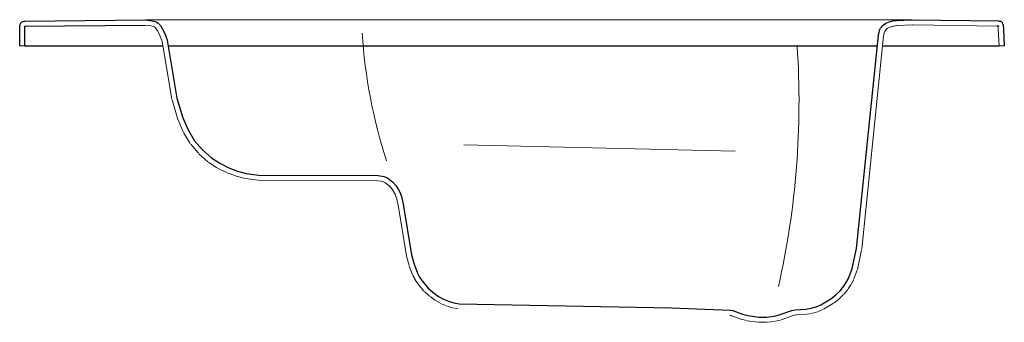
# Model space of a CAD drawing. Header units: millimetres. Extents: x 0 to 1.51, y -0.42 to 0.04.
import ezdxf

# ---------------------------------------------------------------- set-up
doc = ezdxf.new("R2010")
doc.units = ezdxf.units.MM
doc.header["$MEASUREMENT"] = 0
doc.layers.add('BLOCKS', color=3, linetype='Continuous')

msp = doc.modelspace()

# ---------------------------------------------------------------- linework, layer by layer
at = {"layer": 'BLOCKS', "lineweight": 0}
for p, q in [((0.1924, 0.032, 0.0036), (0.2018, 0.0309, 0.0038)), ((0.1928, 0.04, 0.0036), (1.3693, 0.0402, 0.0201)), ((0.2018, 0.0309, 0.0038), (0.2034, 0.0305, 0.0039)), ((0.2034, 0.0305, 0.0039), (0.205, 0.0299, 0.0039)), ((1.3358, 0.0291, 0.0197), (1.3414, 0.0305, 0.0198)), ((1.3407, 0.0304, 0.0198), (1.3464, 0.0314, 0.0199)), ((1.3454, 0.0312, 0.0199), (1.3696, 0.0322, 0.0201)), ((1.3692, 0.0322, 0.0201), (1.5013, 0.0303, 0.0218)), ((1.5003, 0.0317, 0.0219), (1.5009, 0.0307, 0.0219)), ((1.5003, 0.0304, 0.0218), (1.5018, 0.0302, 0.0218)), ((1.5004, 0.0317, 0.0219), (1.5008, 0.0305, 0.0219)), ((1.5005, 0.0313, 0.0219), (1.5009, 0.0308, 0.0219)), ((1.5006, 0.0313, 0.0219), (1.5009, 0.03, 0.022)), ((1.5007, 0.0312, 0.022), (1.5012, 0.0252, 0.022)), ((1.5007, 0.031, 0.0219), (1.5011, 0.0306, 0.0219)), ((1.5009, 0.0308, 0.0219), (1.5014, 0.0304, 0.0219)), ((1.5009, 0.0304, 0.0218), (1.5023, 0.03, 0.0218)), ((1.5011, 0.0306, 0.0219), (1.5017, 0.0302, 0.0219)), ((1.5013, 0.0304, 0.0219), (1.5019, 0.0301, 0.0219)), ((1.5014, 0.0303, 0.0218), (1.502, 0.0301, 0.0219)), ((0.205, 0.0299, 0.0039), (0.2062, 0.0293, 0.004)), ((0.2062, 0.0293, 0.004), (0.2072, 0.0286, 0.004)), ((0.2072, 0.0286, 0.0041), (0.2083, 0.0277, 0.0041)), ((0.2083, 0.0277, 0.0041), (0.2093, 0.0264, 0.0041)), ((0.2093, 0.0264, 0.0042), (0.2117, 0.0227, 0.0043)), ((0.2117, 0.0227, 0.0043), (0.2156, 0.0149, 0.0044)), ((1.2918, -0.3115, 0.0229), (1.3253, 0.0157, 0.0198)), ((1.3251, 0.0147, 0.0198), (1.3261, 0.0192, 0.0197)), ((1.3258, 0.0183, 0.0197), (1.3273, 0.0224, 0.0197)), ((1.3269, 0.0215, 0.0197), (1.3279, 0.0234, 0.0197)), ((1.3275, 0.0228, 0.0197), (1.3286, 0.0245, 0.0197)), ((1.3294, 0.0255, 0.0197), (1.3314, 0.0271, 0.0197)), ((1.3306, 0.0265, 0.0197), (1.3328, 0.0279, 0.0197)), ((1.3318, 0.0273, 0.0197), (1.3368, 0.0294, 0.0197)), ((1.5012, 0.0263, 0.022), (1.5024, 0.0002, 0.0223)), ((0, 0, 0.0047), (0.008, 0, 0.0047)), ((0.2156, 0.0149, 0.0045), (0.2185, 0.007, 0.0046)), ((0.2185, 0.007, 0.0046), (0.2334, -0.0816, 0.006)), ((1.5024, 0.0002, 0.0185), (1.5104, 0.0002, 0.0186)), ((0.2337, -0.0825, 0.006), (0.2427, -0.1126, 0.0065)), ((0.243, -0.1134, 0.0065), (0.2508, -0.1317, 0.0069)), ((0.2513, -0.1326, 0.0069), (0.2615, -0.1497, 0.0073)), ((0.2623, -0.1508, 0.0073), (0.2741, -0.1646, 0.0077)), ((0.2749, -0.1655, 0.0077), (0.2888, -0.1775, 0.0081)), ((0.2896, -0.1781, 0.0081), (0.3026, -0.1867, 0.0084)), ((0.3034, -0.1872, 0.0084), (0.3173, -0.1941, 0.0088)), ((0.3181, -0.1945, 0.0088), (0.3315, -0.1994, 0.0091)), ((0.3323, -0.1997, 0.0091), (0.3461, -0.2032, 0.0094)), ((0.347, -0.2033, 0.0094), (0.3654, -0.2059, 0.0098)), ((0.3665, -0.206, 0.0098), (0.5492, -0.2068, 0.0132)), ((0.5492, -0.2068, 0.0133), (0.5543, -0.2075, 0.0134)), ((0.5543, -0.2075, 0.0134), (0.5568, -0.2081, 0.0134)), ((0.5561, -0.2079, 0.0134), (0.559, -0.209, 0.0135)), ((0.5582, -0.2086, 0.0135), (0.5611, -0.21, 0.0136)), ((0.5604, -0.2097, 0.0136), (0.5632, -0.2114, 0.0137)), ((0.5623, -0.2107, 0.0137), (0.5675, -0.215, 0.0138)), ((0.5666, -0.2141, 0.0138), (0.5711, -0.2191, 0.014)), ((0.5704, -0.2183, 0.014), (0.5741, -0.2239, 0.0141)), ((0.5736, -0.223, 0.0141), (0.5763, -0.2285, 0.0142)), ((0.576, -0.2277, 0.0142), (0.5781, -0.2335, 0.0143)), ((0.5778, -0.2325, 0.0143), (0.5805, -0.2445, 0.0145)), ((0.5805, -0.244, 0.0145), (0.5934, -0.3216, 0.0157)), ((1.2851, -0.3427, 0.0232), (1.2916, -0.3124, 0.0229)), ((0.5935, -0.3224, 0.0157), (0.5973, -0.3366, 0.0159)), ((0.5976, -0.3374, 0.0159), (0.6028, -0.3511, 0.0162)), ((1.2793, -0.3581, 0.0233), (1.2847, -0.3438, 0.0232)), ((0.6032, -0.3521, 0.0162), (0.6065, -0.3581, 0.0163)), ((0.6068, -0.3587, 0.0163), (0.6106, -0.3645, 0.0165)), ((1.2755, -0.3656, 0.0233), (1.2789, -0.3589, 0.0233)), ((0.6112, -0.3653, 0.0165), (0.6202, -0.3759, 0.0168)), ((0.6209, -0.3767, 0.0168), (0.6287, -0.3838, 0.017)), ((1.2646, -0.3804, 0.0233), (1.2705, -0.3733, 0.0233)), ((1.271, -0.3725, 0.0233), (1.2751, -0.3662, 0.0233)), ((0.6295, -0.3844, 0.017), (0.6381, -0.3905, 0.0173)), ((0.6389, -0.391, 0.0173), (0.6462, -0.3951, 0.0174)), ((1.2492, -0.394, 0.0233), (1.2566, -0.3882, 0.0233)), ((1.2572, -0.3876, 0.0233), (1.264, -0.3811, 0.0233)), ((0.647, -0.3954, 0.0174), (0.6548, -0.3987, 0.0176)), ((0.6556, -0.399, 0.0176), (0.6636, -0.4014, 0.0178)), ((0.6645, -0.4016, 0.0178), (0.6728, -0.4031, 0.018)), ((1.2164, -0.4098, 0.0231), (1.224, -0.4075, 0.0231)), ((1.2248, -0.4072, 0.0231), (1.2322, -0.404, 0.0232)), ((1.2332, -0.4036, 0.0232), (1.2483, -0.3946, 0.0233)), ((1.0888, -0.4127, 0.0216), (1.0922, -0.4134, 0.0216)), ((1.0911, -0.4131, 0.0216), (1.1061, -0.4187, 0.0219)), ((1.1069, -0.419, 0.0219), (1.1151, -0.4211, 0.022)), ((1.116, -0.4213, 0.022), (1.1328, -0.4235, 0.0222)), ((1.1467, -0.4237, 0.0224), (1.1585, -0.4223, 0.0225)), ((1.1595, -0.4221, 0.0225), (1.1671, -0.4203, 0.0226)), ((1.168, -0.42, 0.0226), (1.1865, -0.4132, 0.0227)), ((1.1865, -0.4132, 0.0228), (1.1906, -0.4124, 0.0228)), ((1.1906, -0.4124, 0.0228), (1.2066, -0.4115, 0.023)), ((1.2075, -0.4114, 0.023), (1.2154, -0.41, 0.0231)), ((1.1338, -0.4236, 0.0222), (1.1457, -0.4237, 0.0224))]:
    msp.add_line(p, q, dxfattribs=at)
at = {"layer": 'BLOCKS'}
for p, q in [((0.008, 0, 0.0047), (0.2197, 0, 0.0067)), ((0.2278, 0, 0.0068), (1.3156, 0.0002, 0.0168)), ((1.3237, 0.0002, 0.0169), (1.5024, 0.0002, 0.0185))]:
    msp.add_line(p, q, dxfattribs=at)
at = {"layer": 'BLOCKS', "extrusion": (0.019158, 0.000126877, -0.999816)}
msp.add_lwpolyline([(-0.0001, 0.008), (0.0301, 0.0082), (0.0307, 0.1926)], dxfattribs=at)
at = {"layer": 'BLOCKS', "lineweight": 0, "extrusion": (0.01232, -0.010984, -0.999864)}
msp.add_lwpolyline([(-1.3282, 0.0238), (-1.3292, 0.025), (-1.3303, 0.0262)], dxfattribs=at)
at = {"layer": 'BLOCKS', "lineweight": 0, "extrusion": (0.023679, 0.796236, -0.604523)}
msp.add_lwpolyline([(-0.6857, -0.2172), (-1.102, -0.2127)], dxfattribs=at)
at = {"layer": 'BLOCKS'}
msp.add_polyline3d([(0, 0, 0), (0, 0.0301, 0), (0.0001, 0.0315, 0), (0.0005, 0.0329, 0), (0.0011, 0.0341, 0), (0.0018, 0.0353, 0), (0.0028, 0.0362, 0.0001), (0.004, 0.037, 0.0001), (0.0052, 0.0376, 0.0001), (0.0065, 0.038, 0.0001), (0.0079, 0.0381, 0.0001), (0.1928, 0.04, 0.0036), (0.2033, 0.0387, 0.0038), (0.2057, 0.0381, 0.0039), (0.208, 0.0373, 0.0039), (0.2102, 0.0363, 0.004), (0.2122, 0.035, 0.004), (0.2141, 0.0332, 0.0041), (0.2158, 0.0312, 0.0042), (0.2187, 0.0267, 0.0043), (0.223, 0.018, 0.0045), (0.2263, 0.009, 0.0046), (0.2413, -0.0802, 0.006), (0.2503, -0.1103, 0.0065), (0.2582, -0.1285, 0.0069), (0.2684, -0.1456, 0.0073), (0.2802, -0.1595, 0.0077), (0.294, -0.1714, 0.0081), (0.307, -0.18, 0.0084), (0.3209, -0.187, 0.0088), (0.3343, -0.1919, 0.0091), (0.3481, -0.1954, 0.0094), (0.3665, -0.198, 0.0098), (0.5498, -0.1988, 0.0133), (0.5559, -0.1996, 0.0134), (0.5589, -0.2004, 0.0134), (0.5617, -0.2014, 0.0135), (0.5646, -0.2028, 0.0136), (0.5674, -0.2046, 0.0137), (0.5725, -0.2088, 0.0138), (0.577, -0.2138, 0.014), (0.5808, -0.2194, 0.0141), (0.5835, -0.225, 0.0142), (0.5856, -0.2307, 0.0143), (0.5883, -0.2427, 0.0145), (0.6013, -0.3203, 0.0157), (0.6051, -0.3346, 0.0159), (0.6103, -0.3483, 0.0162), (0.6135, -0.3544, 0.0163), (0.6173, -0.3601, 0.0165), (0.6263, -0.3708, 0.0168), (0.6341, -0.3779, 0.017), (0.6427, -0.384, 0.0173), (0.6501, -0.3881, 0.0174), (0.6579, -0.3913, 0.0176), (0.6659, -0.3938, 0.0178), (0.6742, -0.3953, 0.018), (0.9998, -0.4016, 0.0224), (1.0905, -0.4049, 0.0216), (1.0939, -0.4056, 0.0216), (1.1089, -0.4112, 0.0219), (1.1171, -0.4133, 0.022), (1.1338, -0.4156, 0.0222), (1.1458, -0.4157, 0.0224), (1.1576, -0.4144, 0.0225), (1.1653, -0.4125, 0.0226), (1.1843, -0.4054, 0.0227), (1.1897, -0.4045, 0.0228), (1.2062, -0.4035, 0.023), (1.214, -0.4021, 0.0231), (1.2217, -0.3998, 0.0231), (1.2291, -0.3967, 0.0232), (1.2442, -0.3877, 0.0233), (1.2517, -0.3819, 0.0233), (1.2584, -0.3754, 0.0233), (1.2643, -0.3682, 0.0233), (1.2684, -0.3619, 0.0233), (1.2718, -0.3552, 0.0233), (1.2772, -0.341, 0.0232), (1.2838, -0.3107, 0.0229), (1.3173, 0.0165, 0.0198), (1.3183, 0.021, 0.0197), (1.3197, 0.0251, 0.0197), (1.3207, 0.027, 0.0197), (1.3218, 0.0287, 0.0197), (1.323, 0.0304, 0.0197), (1.3245, 0.0318, 0.0197), (1.3265, 0.0334, 0.0197), (1.3287, 0.0347, 0.0197), (1.3338, 0.0368, 0.0197), (1.3394, 0.0383, 0.0198), (1.3451, 0.0392, 0.0199), (1.3693, 0.0402, 0.0201), (1.5014, 0.0383, 0.0218), (1.503, 0.0381, 0.0218), (1.5044, 0.0377, 0.0218), (1.505, 0.0375, 0.0219), (1.5056, 0.0372, 0.0219), (1.5062, 0.0368, 0.0219), (1.5066, 0.0364, 0.0219), (1.507, 0.0359, 0.0219), (1.5074, 0.0355, 0.0219), (1.5079, 0.0344, 0.0219), (1.5084, 0.0331, 0.0219), (1.5087, 0.0318, 0.022), (1.5091, 0.0258, 0.022), (1.5104, 0.0002, 0.0223)], dxfattribs=at)
at = {"layer": 'BLOCKS', "lineweight": 0}
for centre, radius, start, end in [((1.3355, 0.0725, 0.0186), 0.8119, 183.7323, 197.8531), ((-0.0841, -0.0865, 0.0186), 1.2796, 347.2455, 3.8527)]:
    msp.add_arc(centre, radius, start, end, dxfattribs=at)

doc.saveas('drawing.dxf')
